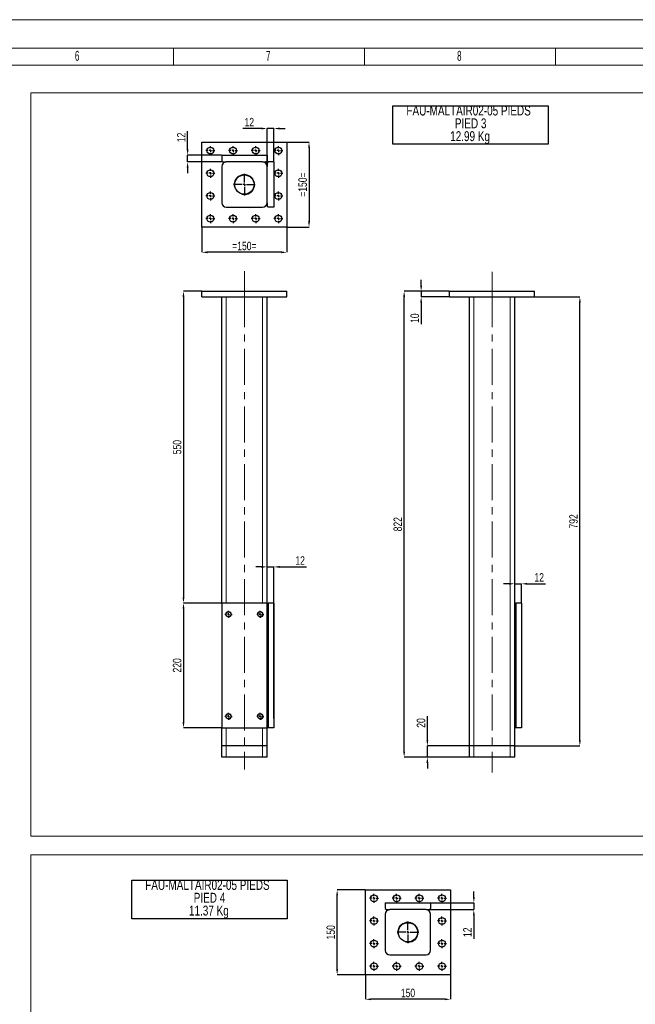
# Model space of a CAD drawing. Header units: millimetres. Extents: x 0 to 841, y 0 to 594.
# Tile 4 of 6: x 366 to 583, y 247 to 594. Entities that reach past the tile are written whole.
import ezdxf

# ---------------------------------------------------------------- set-up
doc = ezdxf.new("R2010")
doc.units = ezdxf.units.MM
doc.header["$PDSIZE"] = -1
doc.linetypes.add('CENTERX2', pattern=[20.32, 12.7, -2.54, 2.54, -2.54])
for name, color, linetype in [('COTES', 1, 'Continuous'), ('NOTES', 6, 'Continuous'), ('TRAIT-FINS', 9, 'Continuous'), ('TRAIT-MIXTES', 3, 'CENTERX2')]:
    doc.layers.add(name, color=color, linetype=linetype)
doc.layers.add('TRAIT-FORT', color=4, linetype='Continuous', lineweight=25)
doc.styles.add('SLDTEXTSTYLE0', font='TXT', dxfattribs={"width": 0.75})
doc.styles.add('SLDTEXTSTYLE1', font='TXT', dxfattribs={"width": 0.605})
doc.dimstyles.new('SLDDIMSTYLE4', dxfattribs={"dimtxt": 3, "dimasz": 2, "dimexe": 0, "dimexo": 0.0625, "dimgap": 0.75, "dimtad": 1, "dimlfac": 5, "dimrnd": 1e-09, "dimzin": 12, "dimdsep": 46, "dimtxsty": 'SLDTEXTSTYLE0', "dimsah": 1, "dimcen": 0.09, "dimadec": 0, "dimazin": 3, "dimtfac": 1, "dimtofl": 0, "dimtmove": 0, "dimatfit": 3, "dimfxl": 1, "dimfrac": 2, "dimtolj": 1, "dimtzin": 12, "dimarcsym": 0})
doc.dimstyles.new('SLDDIMSTYLE5', dxfattribs={"dimtxt": 3, "dimasz": 2, "dimexe": 0, "dimexo": 0.0625, "dimgap": 0.75, "dimtad": 1, "dimlfac": 5, "dimrnd": 1e-09, "dimzin": 12, "dimdsep": 46, "dimtxsty": 'SLDTEXTSTYLE0', "dimsah": 1, "dimcen": 0.09, "dimadec": 0, "dimazin": 3, "dimtfac": 1, "dimtmove": 0, "dimatfit": 0, "dimfxl": 1, "dimfrac": 2, "dimtolj": 1, "dimtzin": 12, "dimarcsym": 0})

# ---------------------------------------------------------------- blocks, each defined once
blk = doc.blocks.new('_D_27')
at = {"layer": 'COTES', "color": 0, "lineweight": -2, "transparency": 16777216}
for p, q in [((517.82, 498.14), (501.88, 498.14)), ((501.88, 335.74), (501.88, 496.14)), ((524.82, 333.74), (501.88, 333.74))]:
    blk.add_line(p, q, dxfattribs=at)
at = {"layer": 'COTES', "color": 0, "transparency": 16777216}
for points in [[(501.55, 496.14), (502.22, 496.14), (501.88, 498.14)], [(501.55, 335.74), (502.22, 335.74), (501.88, 333.74)]]:
    blk.add_solid(points, dxfattribs=at)
at = {"layer": 'Defpoints', "color": 0, "transparency": 16777216}
for p in [(501.88, 498.14), (517.88, 498.14), (524.88, 333.74)]:
    blk.add_point(p, dxfattribs=at)
at = {"layer": 'COTES', "color": 0, "transparency": 16777216, "insert": (498.13, 415.94), "char_height": 3, "attachment_point": 2, "rotation": 90, "style": 'SLDTEXTSTYLE0'}
blk.add_mtext('\\A1;822', dxfattribs=at)
blk = doc.blocks.new('_D_28')
at = {"layer": 'COTES', "color": 0, "lineweight": -2, "transparency": 16777216}
for p, q in [((547.95, 496.14), (563.88, 496.14)), ((563.88, 339.74), (563.88, 494.14)), ((540.95, 337.74), (563.88, 337.74))]:
    blk.add_line(p, q, dxfattribs=at)
at = {"layer": 'COTES', "color": 0, "transparency": 16777216}
for points in [[(563.55, 494.14), (564.22, 494.14), (563.88, 496.14)], [(563.55, 339.74), (564.22, 339.74), (563.88, 337.74)]]:
    blk.add_solid(points, dxfattribs=at)
at = {"layer": 'Defpoints', "color": 0, "transparency": 16777216}
for p in [(547.88, 496.14), (563.88, 496.14), (540.88, 337.74)]:
    blk.add_point(p, dxfattribs=at)
at = {"layer": 'COTES', "color": 0, "transparency": 16777216, "insert": (560.13, 416.94), "char_height": 3, "attachment_point": 2, "rotation": 90, "style": 'SLDTEXTSTYLE0'}
blk.add_mtext('\\A1;792', dxfattribs=at)
blk = doc.blocks.new('_D_29')
at = {"layer": 'COTES', "color": 0, "lineweight": -2, "transparency": 16777216}
for p, q in [((507.88, 500.14), (507.88, 502.14)), ((517.82, 498.14), (507.88, 498.14)), ((507.88, 498.14), (507.88, 496.14)), ((517.82, 496.14), (507.88, 496.14)), ((507.88, 494.14), (507.88, 486.57))]:
    blk.add_line(p, q, dxfattribs=at)
at = {"layer": 'COTES', "color": 0, "transparency": 16777216}
for points in [[(507.55, 500.14), (508.22, 500.14), (507.88, 498.14)], [(507.55, 494.14), (508.22, 494.14), (507.88, 496.14)]]:
    blk.add_solid(points, dxfattribs=at)
at = {"layer": 'Defpoints', "color": 0, "transparency": 16777216}
for p in [(507.88, 498.14), (517.88, 498.14), (517.88, 496.14)]:
    blk.add_point(p, dxfattribs=at)
at = {"layer": 'COTES', "color": 0, "transparency": 16777216, "insert": (504.13, 488.63), "char_height": 3, "attachment_point": 2, "rotation": 90, "style": 'SLDTEXTSTYLE0'}
blk.add_mtext('\\A1;10', dxfattribs=at)
blk = doc.blocks.new('_D_30')
at = {"layer": 'COTES', "color": 0, "lineweight": -2, "transparency": 16777216}
for p, q in [((510.07, 339.74), (510.07, 348.25)), ((524.82, 337.74), (510.07, 337.74)), ((510.07, 333.74), (510.07, 337.74)), ((524.82, 333.74), (510.07, 333.74)), ((510.07, 331.74), (510.07, 329.74))]:
    blk.add_line(p, q, dxfattribs=at)
at = {"layer": 'COTES', "color": 0, "transparency": 16777216}
for points in [[(509.74, 339.74), (510.4, 339.74), (510.07, 337.74)], [(509.74, 331.74), (510.4, 331.74), (510.07, 333.74)]]:
    blk.add_solid(points, dxfattribs=at)
at = {"layer": 'Defpoints', "color": 0, "transparency": 16777216}
for p in [(510.07, 337.74), (524.88, 337.74), (524.88, 333.74)]:
    blk.add_point(p, dxfattribs=at)
at = {"layer": 'COTES', "color": 0, "transparency": 16777216, "insert": (506.32, 345.82), "char_height": 3, "attachment_point": 2, "rotation": 90, "style": 'SLDTEXTSTYLE0'}
blk.add_mtext('\\A1;20', dxfattribs=at)
blk = doc.blocks.new('_D_31')
at = {"layer": 'COTES', "color": 0, "lineweight": -2, "transparency": 16777216}
for p, q in [((538.88, 394.92), (536.88, 394.92)), ((540.88, 388.2), (540.88, 394.92)), ((540.88, 394.92), (543.28, 394.92)), ((543.28, 388.2), (543.28, 394.92)), ((545.28, 394.92), (551.78, 394.92))]:
    blk.add_line(p, q, dxfattribs=at)
at = {"layer": 'COTES', "color": 0, "transparency": 16777216}
for points in [[(538.88, 395.25), (538.88, 394.58), (540.88, 394.92)], [(545.28, 395.25), (545.28, 394.58), (543.28, 394.92)]]:
    blk.add_solid(points, dxfattribs=at)
at = {"layer": 'Defpoints', "color": 0, "transparency": 16777216}
for p in [(543.28, 394.92), (540.88, 388.14), (543.28, 388.14)]:
    blk.add_point(p, dxfattribs=at)
at = {"layer": 'COTES', "color": 0, "transparency": 16777216, "insert": (549.53, 398.67), "char_height": 3, "attachment_point": 2, "style": 'SLDTEXTSTYLE0'}
blk.add_mtext('\\A1;12', dxfattribs=at)
blk = doc.blocks.new('SW_NOTE_8')
at = {"layer": 'NOTES', "color": 0}
for p, q in [((-0.05, -9.07), (-0.05, 4.4)), ((-0.05, 4.4), (54.78, 4.4)), ((54.78, 4.4), (54.78, -9.07)), ((54.78, -9.07), (-0.05, -9.07))]:
    blk.add_line(p, q, dxfattribs=at)
at = {"layer": 'NOTES', "color": 0, "char_height": 3.5, "attachment_point": 2, "style": 'SLDTEXTSTYLE0'}
for s, insert in [('FAU-MALTAIR02-05 PIEDS', (26.69, 4.51)), ('PIED 3', (27.42, -0.01)), ('12.99 Kg', (27.2, -4.54))]:
    blk.add_mtext(s, dxfattribs=dict(at, insert=insert))
blk = doc.blocks.new('_D_32')
at = {"layer": 'COTES', "color": 0, "lineweight": -2, "transparency": 16777216}
for p, q in [((430.45, 498.14), (424.03, 498.14)), ((424.03, 496.14), (424.03, 390.14)), ((437.45, 388.14), (424.03, 388.14))]:
    blk.add_line(p, q, dxfattribs=at)
at = {"layer": 'COTES', "color": 0, "transparency": 16777216}
for points in [[(423.69, 496.14), (424.36, 496.14), (424.03, 498.14)], [(423.69, 390.14), (424.36, 390.14), (424.03, 388.14)]]:
    blk.add_solid(points, dxfattribs=at)
at = {"layer": 'Defpoints', "color": 0, "transparency": 16777216}
for p in [(430.51, 498.14), (424.03, 388.14), (437.51, 388.14)]:
    blk.add_point(p, dxfattribs=at)
at = {"layer": 'COTES', "color": 0, "transparency": 16777216, "insert": (420.28, 443.14), "char_height": 3, "attachment_point": 2, "rotation": 90, "style": 'SLDTEXTSTYLE0'}
blk.add_mtext('\\A1;550', dxfattribs=at)
blk = doc.blocks.new('_D_33')
at = {"layer": 'COTES', "color": 0, "lineweight": -2, "transparency": 16777216}
for p, q in [((437.45, 388.14), (424.03, 388.14)), ((424.03, 386.14), (424.03, 346.14)), ((437.45, 344.14), (424.03, 344.14))]:
    blk.add_line(p, q, dxfattribs=at)
at = {"layer": 'COTES', "color": 0, "transparency": 16777216}
for points in [[(423.69, 386.14), (424.36, 386.14), (424.03, 388.14)], [(423.69, 346.14), (424.36, 346.14), (424.03, 344.14)]]:
    blk.add_solid(points, dxfattribs=at)
at = {"layer": 'Defpoints', "color": 0, "transparency": 16777216}
for p in [(437.51, 388.14), (424.03, 344.14), (437.51, 344.14)]:
    blk.add_point(p, dxfattribs=at)
at = {"layer": 'COTES', "color": 0, "transparency": 16777216, "insert": (420.28, 366.14), "char_height": 3, "attachment_point": 2, "rotation": 90, "style": 'SLDTEXTSTYLE0'}
blk.add_mtext('\\A1;220', dxfattribs=at)
blk = doc.blocks.new('_D_34')
at = {"layer": 'COTES', "color": 0, "lineweight": -2, "transparency": 16777216}
for p, q in [((451.51, 400.88), (449.51, 400.88)), ((453.51, 333.8), (453.51, 400.88)), ((453.51, 400.88), (455.91, 400.88)), ((455.91, 347.35), (455.91, 400.88)), ((457.91, 400.88), (467.43, 400.88))]:
    blk.add_line(p, q, dxfattribs=at)
at = {"layer": 'COTES', "color": 0, "transparency": 16777216}
for points in [[(451.51, 401.21), (451.51, 400.54), (453.51, 400.88)], [(457.91, 401.21), (457.91, 400.54), (455.91, 400.88)]]:
    blk.add_solid(points, dxfattribs=at)
at = {"layer": 'Defpoints', "color": 0, "transparency": 16777216}
for p in [(455.91, 400.88), (455.91, 347.29), (453.51, 333.74)]:
    blk.add_point(p, dxfattribs=at)
at = {"layer": 'COTES', "color": 0, "transparency": 16777216, "insert": (465.18, 404.63), "char_height": 3, "attachment_point": 2, "style": 'SLDTEXTSTYLE0'}
blk.add_mtext('\\A1;12', dxfattribs=at)
blk = doc.blocks.new('SW_CENTERMARKSYMBOL_22')
at = {"layer": 'TRAIT-MIXTES', "color": 0}
for p, q in [((-0.8, 0), (-1.25, 0)), ((0, 0), (-0.4, 0)), ((0, 0.8), (0, 1.25)), ((0, 0), (0, 0.4)), ((0, 0), (0, -0.4)), ((0, 0), (0.4, 0)), ((0.8, 0), (1.25, 0)), ((0, -0.8), (0, -1.25))]:
    blk.add_line(p, q, dxfattribs=at)
blk = doc.blocks.new('SW_CENTERMARKSYMBOL_23')
at = {"layer": 'TRAIT-MIXTES', "color": 0}
for p, q in [((-0.8, 0), (-1.25, 0)), ((0, 0), (-0.4, 0)), ((0, 0.8), (0, 1.25)), ((0, 0), (0, 0.4)), ((0, 0), (0, -0.4)), ((0, 0), (0.4, 0)), ((0.8, 0), (1.25, 0)), ((0, -0.8), (0, -1.25))]:
    blk.add_line(p, q, dxfattribs=at)
blk = doc.blocks.new('SW_CENTERMARKSYMBOL_24')
at = {"layer": 'TRAIT-MIXTES', "color": 0}
for p, q in [((-0.8, 0), (-1.25, 0)), ((0, 0), (-0.4, 0)), ((0, 0.8), (0, 1.25)), ((0, 0), (0, 0.4)), ((0, 0), (0, -0.4)), ((0, 0), (0.4, 0)), ((0.8, 0), (1.25, 0)), ((0, -0.8), (0, -1.25))]:
    blk.add_line(p, q, dxfattribs=at)
blk = doc.blocks.new('SW_CENTERMARKSYMBOL_25')
at = {"layer": 'TRAIT-MIXTES', "color": 0}
for p, q in [((-0.8, 0), (-1.25, 0)), ((0, 0), (-0.4, 0)), ((0, 0.8), (0, 1.25)), ((0, 0), (0, 0.4)), ((0, 0), (0, -0.4)), ((0, 0), (0.4, 0)), ((0.8, 0), (1.25, 0)), ((0, -0.8), (0, -1.25))]:
    blk.add_line(p, q, dxfattribs=at)
blk = doc.blocks.new('_D_35')
at = {"layer": 'COTES', "color": 0, "lineweight": -2, "transparency": 16777216}
for p, q in [((425.49, 548.16), (425.49, 554.66)), ((437.45, 546.16), (425.49, 546.16)), ((425.49, 543.76), (425.49, 546.16)), ((437.85, 543.76), (425.49, 543.76)), ((425.49, 541.76), (425.49, 539.76))]:
    blk.add_line(p, q, dxfattribs=at)
at = {"layer": 'COTES', "color": 0, "transparency": 16777216}
for points in [[(425.15, 548.16), (425.82, 548.16), (425.49, 546.16)], [(425.15, 541.76), (425.82, 541.76), (425.49, 543.76)]]:
    blk.add_solid(points, dxfattribs=at)
at = {"layer": 'Defpoints', "color": 0, "transparency": 16777216}
for p in [(425.49, 546.16), (437.51, 546.16), (437.91, 543.76)]:
    blk.add_point(p, dxfattribs=at)
at = {"layer": 'COTES', "color": 0, "transparency": 16777216, "insert": (421.74, 552.41), "char_height": 3, "attachment_point": 2, "rotation": 90, "style": 'SLDTEXTSTYLE0'}
blk.add_mtext('\\A1;12', dxfattribs=at)
blk = doc.blocks.new('_D_36')
at = {"layer": 'COTES', "color": 0, "lineweight": -2, "transparency": 16777216}
for p, q in [((451.51, 555.55), (445.01, 555.55)), ((453.51, 543.42), (453.51, 555.55)), ((455.91, 555.55), (453.51, 555.55)), ((455.91, 543.82), (455.91, 555.55)), ((457.91, 555.55), (459.91, 555.55))]:
    blk.add_line(p, q, dxfattribs=at)
at = {"layer": 'COTES', "color": 0, "transparency": 16777216}
for points in [[(451.51, 555.88), (451.51, 555.21), (453.51, 555.55)], [(457.91, 555.88), (457.91, 555.21), (455.91, 555.55)]]:
    blk.add_solid(points, dxfattribs=at)
at = {"layer": 'Defpoints', "color": 0, "transparency": 16777216}
for p in [(453.51, 555.55), (453.51, 543.36), (455.91, 543.76)]:
    blk.add_point(p, dxfattribs=at)
at = {"layer": 'COTES', "color": 0, "transparency": 16777216, "insert": (447.26, 559.3), "char_height": 3, "attachment_point": 2, "style": 'SLDTEXTSTYLE0'}
blk.add_mtext('\\A1;12', dxfattribs=at)
blk = doc.blocks.new('_D_37')
at = {"layer": 'COTES', "color": 0, "lineweight": -2, "transparency": 16777216}
for p, q in [((430.51, 520.7), (430.51, 511.87)), ((460.51, 520.7), (460.51, 511.87)), ((458.51, 511.87), (432.51, 511.87))]:
    blk.add_line(p, q, dxfattribs=at)
at = {"layer": 'COTES', "color": 0, "transparency": 16777216}
for points in [[(432.51, 512.2), (432.51, 511.53), (430.51, 511.87)], [(458.51, 512.2), (458.51, 511.53), (460.51, 511.87)]]:
    blk.add_solid(points, dxfattribs=at)
at = {"layer": 'Defpoints', "color": 0, "transparency": 16777216}
for p in [(430.51, 520.76), (460.51, 520.76), (430.51, 511.87)]:
    blk.add_point(p, dxfattribs=at)
at = {"layer": 'COTES', "color": 0, "transparency": 16777216, "insert": (445.51, 515.62), "char_height": 3, "attachment_point": 2, "style": 'SLDTEXTSTYLE0'}
blk.add_mtext('\\A1;=150=', dxfattribs=at)
blk = doc.blocks.new('_D_38')
at = {"layer": 'COTES', "color": 0, "lineweight": -2, "transparency": 16777216}
for p, q in [((460.58, 550.76), (468.32, 550.76)), ((468.32, 548.76), (468.32, 522.76)), ((460.58, 520.76), (468.32, 520.76))]:
    blk.add_line(p, q, dxfattribs=at)
at = {"layer": 'COTES', "color": 0, "transparency": 16777216}
for points in [[(467.99, 548.76), (468.66, 548.76), (468.32, 550.76)], [(467.99, 522.76), (468.66, 522.76), (468.32, 520.76)]]:
    blk.add_solid(points, dxfattribs=at)
at = {"layer": 'Defpoints', "color": 0, "transparency": 16777216}
for p in [(460.51, 550.76), (460.51, 520.76), (468.32, 520.76)]:
    blk.add_point(p, dxfattribs=at)
at = {"layer": 'COTES', "color": 0, "transparency": 16777216, "insert": (464.57, 535.76), "char_height": 3, "attachment_point": 2, "rotation": 90, "style": 'SLDTEXTSTYLE0'}
blk.add_mtext('\\A1;=150=', dxfattribs=at)
blk = doc.blocks.new('SW_CENTERMARKSYMBOL_26')
at = {"layer": 'TRAIT-MIXTES', "color": 0}
for p, q in [((0, 0.8), (0, 3.8)), ((-0.8, 0), (-3.8, 0)), ((0, 0), (-0.4, 0)), ((0, 0), (0, 0.4)), ((0, 0), (0, -0.4)), ((0, 0), (0.4, 0)), ((0.8, 0), (3.8, 0)), ((0, -0.8), (0, -3.8))]:
    blk.add_line(p, q, dxfattribs=at)
blk = doc.blocks.new('SW_CENTERMARKSYMBOL_27')
at = {"layer": 'TRAIT-MIXTES', "color": 0}
for p, q in [((-0.8, 0), (-1.6, 0)), ((0, 0), (-0.4, 0)), ((0, 0.8), (0, 1.6)), ((0, 0), (0, 0.4)), ((0, 0), (0, -0.4)), ((0, 0), (0.4, 0)), ((0.8, 0), (1.6, 0)), ((0, -0.8), (0, -1.6))]:
    blk.add_line(p, q, dxfattribs=at)
blk = doc.blocks.new('SW_CENTERMARKSYMBOL_28')
at = {"layer": 'TRAIT-MIXTES', "color": 0}
for p, q in [((-0.8, 0), (-1.6, 0)), ((0, 0), (-0.4, 0)), ((0, 0.8), (0, 1.6)), ((0, 0), (0, 0.4)), ((0, 0), (0, -0.4)), ((0, 0), (0.4, 0)), ((0.8, 0), (1.6, 0)), ((0, -0.8), (0, -1.6))]:
    blk.add_line(p, q, dxfattribs=at)
blk = doc.blocks.new('SW_CENTERMARKSYMBOL_29')
at = {"layer": 'TRAIT-MIXTES', "color": 0}
for p, q in [((-0.8, 0), (-1.6, 0)), ((0, 0), (-0.4, 0)), ((0, 0.8), (0, 1.6)), ((0, 0), (0, 0.4)), ((0, 0), (0, -0.4)), ((0, 0), (0.4, 0)), ((0.8, 0), (1.6, 0)), ((0, -0.8), (0, -1.6))]:
    blk.add_line(p, q, dxfattribs=at)
blk = doc.blocks.new('SW_CENTERMARKSYMBOL_30')
at = {"layer": 'TRAIT-MIXTES', "color": 0}
for p, q in [((-0.8, 0), (-1.6, 0)), ((0, 0), (-0.4, 0)), ((0, 0.8), (0, 1.6)), ((0, 0), (0, 0.4)), ((0, 0), (0, -0.4)), ((0, 0), (0.4, 0)), ((0.8, 0), (1.6, 0)), ((0, -0.8), (0, -1.6))]:
    blk.add_line(p, q, dxfattribs=at)
blk = doc.blocks.new('SW_CENTERMARKSYMBOL_31')
at = {"layer": 'TRAIT-MIXTES', "color": 0}
for p, q in [((-0.8, 0), (-1.6, 0)), ((0, 0), (-0.4, 0)), ((0, 0.8), (0, 1.6)), ((0, 0), (0, 0.4)), ((0, 0), (0, -0.4)), ((0, 0), (0.4, 0)), ((0.8, 0), (1.6, 0)), ((0, -0.8), (0, -1.6))]:
    blk.add_line(p, q, dxfattribs=at)
blk = doc.blocks.new('SW_CENTERMARKSYMBOL_32')
at = {"layer": 'TRAIT-MIXTES', "color": 0}
for p, q in [((-0.8, 0), (-1.6, 0)), ((0, 0), (-0.4, 0)), ((0, 0.8), (0, 1.6)), ((0, 0), (0, 0.4)), ((0, 0), (0, -0.4)), ((0, 0), (0.4, 0)), ((0.8, 0), (1.6, 0)), ((0, -0.8), (0, -1.6))]:
    blk.add_line(p, q, dxfattribs=at)
blk = doc.blocks.new('SW_CENTERMARKSYMBOL_33')
at = {"layer": 'TRAIT-MIXTES', "color": 0}
for p, q in [((-0.8, 0), (-1.6, 0)), ((0, 0), (-0.4, 0)), ((0, 0.8), (0, 1.6)), ((0, 0), (0, 0.4)), ((0, 0), (0, -0.4)), ((0, 0), (0.4, 0)), ((0.8, 0), (1.6, 0)), ((0, -0.8), (0, -1.6))]:
    blk.add_line(p, q, dxfattribs=at)
blk = doc.blocks.new('SW_CENTERMARKSYMBOL_34')
at = {"layer": 'TRAIT-MIXTES', "color": 0}
for p, q in [((-0.8, 0), (-1.6, 0)), ((0, 0), (-0.4, 0)), ((0, 0.8), (0, 1.6)), ((0, 0), (0, 0.4)), ((0, 0), (0, -0.4)), ((0, 0), (0.4, 0)), ((0.8, 0), (1.6, 0)), ((0, -0.8), (0, -1.6))]:
    blk.add_line(p, q, dxfattribs=at)
blk = doc.blocks.new('SW_CENTERMARKSYMBOL_35')
at = {"layer": 'TRAIT-MIXTES', "color": 0}
for p, q in [((-0.8, 0), (-1.6, 0)), ((0, 0), (-0.4, 0)), ((0, 0.8), (0, 1.6)), ((0, 0), (0, 0.4)), ((0, 0), (0, -0.4)), ((0, 0), (0.4, 0)), ((0.8, 0), (1.6, 0)), ((0, -0.8), (0, -1.6))]:
    blk.add_line(p, q, dxfattribs=at)
blk = doc.blocks.new('SW_CENTERMARKSYMBOL_36')
at = {"layer": 'TRAIT-MIXTES', "color": 0}
for p, q in [((-0.8, 0), (-1.6, 0)), ((0, 0), (-0.4, 0)), ((0, 0.8), (0, 1.6)), ((0, 0), (0, 0.4)), ((0, 0), (0, -0.4)), ((0, 0), (0.4, 0)), ((0.8, 0), (1.6, 0)), ((0, -0.8), (0, -1.6))]:
    blk.add_line(p, q, dxfattribs=at)
blk = doc.blocks.new('SW_CENTERMARKSYMBOL_37')
at = {"layer": 'TRAIT-MIXTES', "color": 0}
for p, q in [((-0.8, 0), (-1.6, 0)), ((0, 0), (-0.4, 0)), ((0, 0.8), (0, 1.6)), ((0, 0), (0, 0.4)), ((0, 0), (0, -0.4)), ((0, 0), (0.4, 0)), ((0.8, 0), (1.6, 0)), ((0, -0.8), (0, -1.6))]:
    blk.add_line(p, q, dxfattribs=at)
blk = doc.blocks.new('SW_CENTERMARKSYMBOL_38')
at = {"layer": 'TRAIT-MIXTES', "color": 0}
for p, q in [((-0.8, 0), (-1.6, 0)), ((0, 0), (-0.4, 0)), ((0, 0.8), (0, 1.6)), ((0, 0), (0, 0.4)), ((0, 0), (0, -0.4)), ((0, 0), (0.4, 0)), ((0.8, 0), (1.6, 0)), ((0, -0.8), (0, -1.6))]:
    blk.add_line(p, q, dxfattribs=at)
blk = doc.blocks.new('_D_49')
at = {"layer": 'COTES', "color": 0, "lineweight": -2, "transparency": 16777216}
for p, q in [((488.24, 256.89), (488.24, 248.32)), ((518.24, 256.89), (518.24, 248.32)), ((516.24, 248.32), (490.24, 248.32))]:
    blk.add_line(p, q, dxfattribs=at)
at = {"layer": 'COTES', "color": 0, "transparency": 16777216}
for points in [[(490.24, 248.66), (490.24, 247.99), (488.24, 248.32)], [(516.24, 248.66), (516.24, 247.99), (518.24, 248.32)]]:
    blk.add_solid(points, dxfattribs=at)
at = {"layer": 'Defpoints', "color": 0, "transparency": 16777216}
for p in [(488.24, 256.96), (518.24, 256.96), (488.24, 248.32)]:
    blk.add_point(p, dxfattribs=at)
at = {"layer": 'COTES', "color": 0, "transparency": 16777216, "insert": (503.24, 252.07), "char_height": 3, "attachment_point": 2, "style": 'SLDTEXTSTYLE0'}
blk.add_mtext('\\A1;150', dxfattribs=at)
blk = doc.blocks.new('_D_50')
at = {"layer": 'COTES', "color": 0, "lineweight": -2, "transparency": 16777216}
for p, q in [((488.17, 286.96), (478.24, 286.96)), ((478.24, 258.96), (478.24, 284.96)), ((488.17, 256.96), (478.24, 256.96))]:
    blk.add_line(p, q, dxfattribs=at)
at = {"layer": 'COTES', "color": 0, "transparency": 16777216}
for points in [[(477.9, 284.96), (478.57, 284.96), (478.24, 286.96)], [(477.9, 258.96), (478.57, 258.96), (478.24, 256.96)]]:
    blk.add_solid(points, dxfattribs=at)
at = {"layer": 'Defpoints', "color": 0, "transparency": 16777216}
for p in [(478.24, 286.96), (488.24, 286.96), (488.24, 256.96)]:
    blk.add_point(p, dxfattribs=at)
at = {"layer": 'COTES', "color": 0, "transparency": 16777216, "insert": (474.49, 271.96), "char_height": 3, "attachment_point": 2, "rotation": 90, "style": 'SLDTEXTSTYLE0'}
blk.add_mtext('\\A1;150', dxfattribs=at)
blk = doc.blocks.new('_D_51')
at = {"layer": 'COTES', "color": 0, "lineweight": -2, "transparency": 16777216}
for p, q in [((526.47, 284.36), (526.47, 286.36)), ((511.3, 282.36), (526.47, 282.36)), ((526.47, 282.36), (526.47, 279.96)), ((510.9, 279.96), (526.47, 279.96)), ((526.47, 277.96), (526.47, 269.71))]:
    blk.add_line(p, q, dxfattribs=at)
at = {"layer": 'COTES', "color": 0, "transparency": 16777216}
for points in [[(526.14, 284.36), (526.81, 284.36), (526.47, 282.36)], [(526.14, 277.96), (526.81, 277.96), (526.47, 279.96)]]:
    blk.add_solid(points, dxfattribs=at)
at = {"layer": 'Defpoints', "color": 0, "transparency": 16777216}
for p in [(511.24, 282.36), (510.84, 279.96), (526.47, 279.96)]:
    blk.add_point(p, dxfattribs=at)
at = {"layer": 'COTES', "color": 0, "transparency": 16777216, "insert": (522.72, 271.96), "char_height": 3, "attachment_point": 2, "rotation": 90, "style": 'SLDTEXTSTYLE0'}
blk.add_mtext('\\A1;12', dxfattribs=at)
blk = doc.blocks.new('SW_NOTE_18')
at = {"layer": 'NOTES', "color": 0}
for p, q in [((-0.01, -9.18), (-0.01, 4.42)), ((-0.01, 4.42), (54.82, 4.42)), ((54.82, 4.42), (54.82, -9.18)), ((54.82, -9.18), (-0.01, -9.18))]:
    blk.add_line(p, q, dxfattribs=at)
at = {"layer": 'NOTES', "color": 0, "char_height": 3.5, "attachment_point": 2, "style": 'SLDTEXTSTYLE0'}
for s, insert in [('FAU-MALTAIR02-05 PIEDS', (26.69, 4.51)), ('PIED 4', (27.42, -0.01)), ('11.37 Kg', (27.2, -4.54))]:
    blk.add_mtext(s, dxfattribs=dict(at, insert=insert))
blk = doc.blocks.new('SW_CENTERMARKSYMBOL_56')
at = {"layer": 'TRAIT-MIXTES', "color": 0}
for p, q in [((0, 0.8), (0, 3.8)), ((-0.8, 0), (-3.8, 0)), ((0, 0), (-0.4, 0)), ((0, 0), (0, 0.4)), ((0, 0), (0, -0.4)), ((0, 0), (0.4, 0)), ((0.8, 0), (3.8, 0)), ((0, -0.8), (0, -3.8))]:
    blk.add_line(p, q, dxfattribs=at)
blk = doc.blocks.new('SW_CENTERMARKSYMBOL_57')
at = {"layer": 'TRAIT-MIXTES', "color": 0}
for p, q in [((-0.8, 0), (-1.6, 0)), ((0, 0), (-0.4, 0)), ((0, 0.8), (0, 1.6)), ((0, 0), (0, 0.4)), ((0, 0), (0, -0.4)), ((0, 0), (0.4, 0)), ((0.8, 0), (1.6, 0)), ((0, -0.8), (0, -1.6))]:
    blk.add_line(p, q, dxfattribs=at)
blk = doc.blocks.new('SW_CENTERMARKSYMBOL_58')
at = {"layer": 'TRAIT-MIXTES', "color": 0}
for p, q in [((-0.8, 0), (-1.6, 0)), ((0, 0), (-0.4, 0)), ((0, 0.8), (0, 1.6)), ((0, 0), (0, 0.4)), ((0, 0), (0, -0.4)), ((0, 0), (0.4, 0)), ((0.8, 0), (1.6, 0)), ((0, -0.8), (0, -1.6))]:
    blk.add_line(p, q, dxfattribs=at)
blk = doc.blocks.new('SW_CENTERMARKSYMBOL_59')
at = {"layer": 'TRAIT-MIXTES', "color": 0}
for p, q in [((-0.8, 0), (-1.6, 0)), ((0, 0), (-0.4, 0)), ((0, 0.8), (0, 1.6)), ((0, 0), (0, 0.4)), ((0, 0), (0, -0.4)), ((0, 0), (0.4, 0)), ((0.8, 0), (1.6, 0)), ((0, -0.8), (0, -1.6))]:
    blk.add_line(p, q, dxfattribs=at)
blk = doc.blocks.new('SW_CENTERMARKSYMBOL_60')
at = {"layer": 'TRAIT-MIXTES', "color": 0}
for p, q in [((-0.8, 0), (-1.6, 0)), ((0, 0), (-0.4, 0)), ((0, 0.8), (0, 1.6)), ((0, 0), (0, 0.4)), ((0, 0), (0, -0.4)), ((0, 0), (0.4, 0)), ((0.8, 0), (1.6, 0)), ((0, -0.8), (0, -1.6))]:
    blk.add_line(p, q, dxfattribs=at)
blk = doc.blocks.new('SW_CENTERMARKSYMBOL_61')
at = {"layer": 'TRAIT-MIXTES', "color": 0}
for p, q in [((-0.8, 0), (-1.6, 0)), ((0, 0), (-0.4, 0)), ((0, 0.8), (0, 1.6)), ((0, 0), (0, 0.4)), ((0, 0), (0, -0.4)), ((0, 0), (0.4, 0)), ((0.8, 0), (1.6, 0)), ((0, -0.8), (0, -1.6))]:
    blk.add_line(p, q, dxfattribs=at)
blk = doc.blocks.new('SW_CENTERMARKSYMBOL_62')
at = {"layer": 'TRAIT-MIXTES', "color": 0}
for p, q in [((-0.8, 0), (-1.6, 0)), ((0, 0), (-0.4, 0)), ((0, 0.8), (0, 1.6)), ((0, 0), (0, 0.4)), ((0, 0), (0, -0.4)), ((0, 0), (0.4, 0)), ((0.8, 0), (1.6, 0)), ((0, -0.8), (0, -1.6))]:
    blk.add_line(p, q, dxfattribs=at)
blk = doc.blocks.new('SW_CENTERMARKSYMBOL_63')
at = {"layer": 'TRAIT-MIXTES', "color": 0}
for p, q in [((-0.8, 0), (-1.6, 0)), ((0, 0), (-0.4, 0)), ((0, 0.8), (0, 1.6)), ((0, 0), (0, 0.4)), ((0, 0), (0, -0.4)), ((0, 0), (0.4, 0)), ((0.8, 0), (1.6, 0)), ((0, -0.8), (0, -1.6))]:
    blk.add_line(p, q, dxfattribs=at)
blk = doc.blocks.new('SW_CENTERMARKSYMBOL_64')
at = {"layer": 'TRAIT-MIXTES', "color": 0}
for p, q in [((-0.8, 0), (-1.6, 0)), ((0, 0), (-0.4, 0)), ((0, 0.8), (0, 1.6)), ((0, 0), (0, 0.4)), ((0, 0), (0, -0.4)), ((0, 0), (0.4, 0)), ((0.8, 0), (1.6, 0)), ((0, -0.8), (0, -1.6))]:
    blk.add_line(p, q, dxfattribs=at)
blk = doc.blocks.new('SW_CENTERMARKSYMBOL_65')
at = {"layer": 'TRAIT-MIXTES', "color": 0}
for p, q in [((-0.8, 0), (-1.6, 0)), ((0, 0), (-0.4, 0)), ((0, 0.8), (0, 1.6)), ((0, 0), (0, 0.4)), ((0, 0), (0, -0.4)), ((0, 0), (0.4, 0)), ((0.8, 0), (1.6, 0)), ((0, -0.8), (0, -1.6))]:
    blk.add_line(p, q, dxfattribs=at)
blk = doc.blocks.new('SW_CENTERMARKSYMBOL_66')
at = {"layer": 'TRAIT-MIXTES', "color": 0}
for p, q in [((-0.8, 0), (-1.6, 0)), ((0, 0), (-0.4, 0)), ((0, 0.8), (0, 1.6)), ((0, 0), (0, 0.4)), ((0, 0), (0, -0.4)), ((0, 0), (0.4, 0)), ((0.8, 0), (1.6, 0)), ((0, -0.8), (0, -1.6))]:
    blk.add_line(p, q, dxfattribs=at)
blk = doc.blocks.new('SW_CENTERMARKSYMBOL_67')
at = {"layer": 'TRAIT-MIXTES', "color": 0}
for p, q in [((-0.8, 0), (-1.6, 0)), ((0, 0), (-0.4, 0)), ((0, 0.8), (0, 1.6)), ((0, 0), (0, 0.4)), ((0, 0), (0, -0.4)), ((0, 0), (0.4, 0)), ((0.8, 0), (1.6, 0)), ((0, -0.8), (0, -1.6))]:
    blk.add_line(p, q, dxfattribs=at)
blk = doc.blocks.new('SW_CENTERMARKSYMBOL_68')
at = {"layer": 'TRAIT-MIXTES', "color": 0}
for p, q in [((-0.8, 0), (-1.6, 0)), ((0, 0), (-0.4, 0)), ((0, 0.8), (0, 1.6)), ((0, 0), (0, 0.4)), ((0, 0), (0, -0.4)), ((0, 0), (0.4, 0)), ((0.8, 0), (1.6, 0)), ((0, -0.8), (0, -1.6))]:
    blk.add_line(p, q, dxfattribs=at)

msp = doc.modelspace()

# ---------------------------------------------------------------- linework, layer by layer
at = {"lineweight": 18}
for p, q in [((841.001, 593.9431), (0.001, 593.9431)), ((831.001, 583.9431), (10.001, 583.9431)), ((420.5012, 577.9431), (420.5012, 583.9431)), ((487.9179, 577.9431), (487.9179, 583.9431)), ((555.3346, 577.9431), (555.3346, 583.9431)), ((16.001, 577.9431), (825.001, 577.9431)), ((370.2269, 568.135), (691.0538, 568.135)), ((370.2269, 568.135), (370.2269, 305.8674)), ((370.2269, 305.8674), (691.0538, 305.8674)), ((370.2269, 299.2532), (691.0538, 299.2532)), ((370.2269, 299.2532), (370.2269, 20.9144))]:
    msp.add_line(p, q, dxfattribs=at)
at = {"layer": 'TRAIT-FINS', "lineweight": 18}
for p, q in [((439.1144, 388.1371), (439.1144, 496.1371)), ((451.9144, 388.1371), (451.9144, 496.1371)), ((526.4849, 337.7371), (526.4849, 496.1371)), ((539.2849, 337.7371), (539.2849, 496.1371)), ((439.1144, 383.8498), (439.1144, 384.4243)), ((451.9144, 383.8498), (451.9144, 384.4243)), ((439.1144, 347.8499), (439.1144, 348.4243)), ((451.9144, 347.8499), (451.9144, 348.4243)), ((439.1144, 337.7371), (439.1144, 344.1371)), ((451.9144, 337.7371), (451.9144, 344.1371)), ((439.1144, 333.7371), (439.1144, 337.7371)), ((451.9144, 333.7371), (451.9144, 337.7371)), ((526.4849, 333.7371), (526.4849, 337.7371)), ((539.2849, 333.7371), (539.2849, 337.7371))]:
    msp.add_line(p, q, dxfattribs=at)
for centre, radius in [((445.5144, 535.7607), 3.6), ((439.9144, 384.1371), 1), ((451.1144, 384.1371), 1), ((439.9144, 348.1371), 1), ((451.1144, 348.1371), 1), ((503.2358, 271.9553), 3.6)]:
    msp.add_arc(centre, radius, 255, 195, dxfattribs=at)
at = {"layer": 'TRAIT-FORT', "lineweight": 25}
for p, q in [((430.5144, 550.7607), (460.5144, 550.7607)), ((430.5144, 520.7607), (430.5144, 550.7607)), ((460.5144, 550.7607), (460.5144, 520.7607)), ((437.5144, 546.1607), (453.5144, 546.1607)), ((437.5144, 546.1607), (437.5144, 544.1607)), ((453.5144, 546.1607), (453.5144, 544.1607)), ((437.5144, 544.1607), (437.9144, 543.7607)), ((437.5144, 542.1607), (437.5144, 529.3607)), ((437.9144, 543.7607), (439.1144, 543.7607)), ((451.9144, 543.7607), (439.1144, 543.7607)), ((451.9144, 543.7607), (453.1144, 543.7607)), ((453.1144, 543.7607), (453.5144, 544.1607)), ((453.9144, 543.7607), (453.5144, 543.3607)), ((453.5144, 543.3607), (453.5144, 542.1607)), ((453.5144, 529.3607), (453.5144, 542.1607)), ((455.9144, 543.7607), (453.9144, 543.7607)), ((455.9144, 543.7607), (455.9144, 527.7607)), ((453.5144, 529.3607), (453.5144, 528.1607)), ((453.5144, 528.1607), (453.9144, 527.7607)), ((439.1144, 527.7607), (451.9144, 527.7607)), ((455.9144, 527.7607), (453.9144, 527.7607)), ((460.5144, 520.7607), (430.5144, 520.7607)), ((430.5144, 496.1371), (430.5144, 498.1371)), ((430.5144, 498.1371), (460.5144, 498.1371)), ((460.5144, 496.1371), (460.5144, 498.1371)), ((517.8849, 498.1371), (547.8849, 498.1371)), ((517.8849, 496.1371), (517.8849, 498.1371)), ((547.8849, 496.1371), (547.8849, 498.1371)), ((430.5144, 496.1371), (460.5144, 496.1371)), ((437.5144, 388.1371), (437.5144, 496.1371)), ((453.5144, 388.1371), (453.5144, 496.1371)), ((517.8849, 496.1371), (547.8849, 496.1371)), ((524.8849, 337.7371), (524.8849, 496.1371)), ((540.8849, 388.1371), (540.8849, 496.1371)), ((453.5144, 388.1371), (437.5144, 388.1371)), ((437.5144, 388.1371), (437.5144, 344.1371)), ((453.5144, 388.1371), (453.9144, 388.1371)), ((453.5144, 344.1371), (453.5144, 388.1371)), ((453.9144, 388.1371), (453.9144, 344.1371)), ((455.9144, 388.1371), (453.9144, 388.1371)), ((455.9144, 388.1371), (455.9144, 344.1371)), ((540.8849, 344.1371), (540.8849, 388.1371)), ((540.8849, 388.1371), (541.2849, 388.1371)), ((541.2849, 388.1371), (541.2849, 344.1371)), ((543.2849, 388.1371), (541.2849, 388.1371)), ((543.2849, 388.1371), (543.2849, 344.1371)), ((437.5144, 344.1371), (453.5144, 344.1371)), ((437.5144, 337.7371), (437.5144, 344.1371)), ((453.9144, 344.1371), (453.5144, 344.1371)), ((453.5144, 337.7371), (453.5144, 344.1371)), ((455.9144, 344.1371), (453.9144, 344.1371)), ((541.2849, 344.1371), (540.8849, 344.1371)), ((540.8849, 337.7371), (540.8849, 344.1371)), ((543.2849, 344.1371), (541.2849, 344.1371)), ((437.5144, 333.7371), (437.5144, 337.7371)), ((439.1144, 337.7371), (437.5144, 337.7371)), ((451.9144, 337.7371), (439.1144, 337.7371)), ((453.5144, 337.7371), (451.9144, 337.7371)), ((453.5144, 333.7371), (453.5144, 337.7371)), ((524.8849, 333.7371), (524.8849, 337.7371)), ((526.4849, 337.7371), (524.8849, 337.7371)), ((539.2849, 337.7371), (526.4849, 337.7371)), ((540.8849, 337.7371), (539.2849, 337.7371)), ((540.8849, 333.7371), (540.8849, 337.7371)), ((439.1144, 333.7371), (437.5144, 333.7371)), ((451.9144, 333.7371), (439.1144, 333.7371)), ((453.5144, 333.7371), (451.9144, 333.7371)), ((526.4849, 333.7371), (524.8849, 333.7371)), ((539.2849, 333.7371), (526.4849, 333.7371)), ((540.8849, 333.7371), (539.2849, 333.7371)), ((488.2358, 256.9553), (488.2358, 286.9553)), ((488.2358, 286.9553), (518.2358, 286.9553)), ((518.2358, 286.9553), (518.2358, 256.9553)), ((495.2358, 282.3553), (495.2358, 280.3553)), ((495.2358, 282.3553), (511.2358, 282.3553)), ((511.2358, 282.3553), (511.2358, 280.3553)), ((495.2358, 280.3553), (495.6358, 279.9553)), ((495.2358, 278.3553), (495.2358, 265.5553)), ((495.6358, 279.9553), (496.8358, 279.9553)), ((509.6358, 279.9553), (496.8358, 279.9553)), ((509.6358, 279.9553), (510.8358, 279.9553)), ((510.8358, 279.9553), (511.2358, 280.3553)), ((511.2358, 265.5553), (511.2358, 278.3553)), ((496.8358, 263.9553), (509.6358, 263.9553)), ((518.2358, 256.9553), (488.2358, 256.9553))]:
    msp.add_line(p, q, dxfattribs=at)
for centre, radius in [((433.5144, 547.7607), 1.2), ((441.5144, 547.7607), 1.2), ((449.5144, 547.7607), 1.2), ((457.5144, 547.7607), 1.2), ((433.5144, 539.7607), 1.2), ((445.5144, 535.7607), 3.4), ((457.5144, 539.7607), 1.2), ((433.5144, 531.7607), 1.2), ((457.5144, 531.7607), 1.2), ((433.5144, 523.7607), 1.2), ((441.5144, 523.7607), 1.2), ((449.5144, 523.7607), 1.2), ((457.5144, 523.7607), 1.2), ((439.9144, 384.1371), 0.85), ((451.1144, 384.1371), 0.85), ((439.9144, 348.1371), 0.85), ((451.1144, 348.1371), 0.85), ((491.2358, 283.9553), 1.2), ((499.2358, 283.9553), 1.2), ((507.2358, 283.9553), 1.2), ((515.2358, 283.9553), 1.2), ((491.2358, 275.9553), 1.2), ((503.2358, 271.9553), 3.4), ((515.2358, 275.9553), 1.2), ((491.2358, 267.9553), 1.2), ((515.2358, 267.9553), 1.2), ((491.2358, 259.9553), 1.2), ((499.2358, 259.9553), 1.2), ((507.2358, 259.9553), 1.2), ((515.2358, 259.9553), 1.2)]:
    msp.add_circle(centre, radius, dxfattribs=at)
for centre, start, end in [((439.1144, 542.1607), 90, 180), ((451.9144, 542.1607), 0, 90), ((439.1144, 529.3607), 180, 270), ((451.9144, 529.3607), 270, 0), ((496.8358, 278.3553), 90, 180), ((509.6358, 278.3553), 0, 90), ((496.8358, 265.5553), 180, 270), ((509.6358, 265.5553), 270, 0)]:
    msp.add_arc(centre, 1.6, start, end, dxfattribs=at)
at = {"layer": 'TRAIT-MIXTES', "lineweight": 18}
for p, q in [((445.5144, 505.228), (445.5144, 498.1371)), ((532.8849, 504.9672), (532.8849, 498.1371)), ((445.5144, 498.1371), (445.5144, 329.4138)), ((532.8849, 498.1371), (532.8849, 328.3156))]:
    msp.add_line(p, q, dxfattribs=at)

# ---------------------------------------------------------------- block references
at = {"layer": 'NOTES'}
for name, p in [('SW_NOTE_8', (497.9403, 559.1379)), ('SW_NOTE_18', (405.7888, 285.9167))]:
    msp.add_blockref(name, p, dxfattribs=at)
at = {"layer": 'TRAIT-MIXTES'}
for name, p in [('SW_CENTERMARKSYMBOL_34', (433.5144, 547.7607)), ('SW_CENTERMARKSYMBOL_33', (441.5144, 547.7607)), ('SW_CENTERMARKSYMBOL_32', (449.5144, 547.7607)), ('SW_CENTERMARKSYMBOL_31', (457.5144, 547.7607)), ('SW_CENTERMARKSYMBOL_35', (433.5144, 539.7607)), ('SW_CENTERMARKSYMBOL_26', (445.5144, 535.7607)), ('SW_CENTERMARKSYMBOL_30', (457.5144, 539.7607)), ('SW_CENTERMARKSYMBOL_36', (433.5144, 531.7607)), ('SW_CENTERMARKSYMBOL_29', (457.5144, 531.7607)), ('SW_CENTERMARKSYMBOL_37', (433.5144, 523.7607)), ('SW_CENTERMARKSYMBOL_38', (441.5144, 523.7607)), ('SW_CENTERMARKSYMBOL_27', (449.5144, 523.7607)), ('SW_CENTERMARKSYMBOL_28', (457.5144, 523.7607)), ('SW_CENTERMARKSYMBOL_24', (439.9144, 384.1371)), ('SW_CENTERMARKSYMBOL_22', (451.1144, 384.1371)), ('SW_CENTERMARKSYMBOL_25', (439.9144, 348.1371)), ('SW_CENTERMARKSYMBOL_23', (451.1144, 348.1371)), ('SW_CENTERMARKSYMBOL_61', (491.2358, 283.9553)), ('SW_CENTERMARKSYMBOL_60', (499.2358, 283.9553)), ('SW_CENTERMARKSYMBOL_59', (507.2358, 283.9553)), ('SW_CENTERMARKSYMBOL_58', (515.2358, 283.9553)), ('SW_CENTERMARKSYMBOL_62', (491.2358, 275.9553)), ('SW_CENTERMARKSYMBOL_56', (503.2358, 271.9553)), ('SW_CENTERMARKSYMBOL_57', (515.2358, 275.9553)), ('SW_CENTERMARKSYMBOL_63', (491.2358, 267.9553)), ('SW_CENTERMARKSYMBOL_68', (515.2358, 267.9553)), ('SW_CENTERMARKSYMBOL_64', (491.2358, 259.9553)), ('SW_CENTERMARKSYMBOL_65', (499.2358, 259.9553)), ('SW_CENTERMARKSYMBOL_66', (507.2358, 259.9553)), ('SW_CENTERMARKSYMBOL_67', (515.2358, 259.9553))]:
    msp.add_blockref(name, p, dxfattribs=at)

# ---------------------------------------------------------------- texts
at = {"layer": 'NOTES', "char_height": 3.5, "attachment_point": 1, "style": 'SLDTEXTSTYLE1'}
for s, insert in [('6', (385.7262, 582.9437)), ('7', (453.1429, 582.9437)), ('8', (520.5596, 582.9437))]:
    msp.add_mtext(s, dxfattribs=dict(at, insert=insert))

# ---------------------------------------------------------------- dimensions: what is measured, and where the dimension line sits
at = {"layer": 'COTES'}
for base, p1, p2, angle, dimstyle, picture, middle in [((453.5144, 555.547), (455.9144, 543.7607), (453.5144, 543.3607), 0, 'SLDDIMSTYLE5', '_D_36', (447.2644, 555.547)), ((425.4851, 546.1607), (437.9144, 543.7607), (437.5144, 546.1607), 90, 'SLDDIMSTYLE5', '_D_35', (425.4851, 552.4107)), ((507.8849, 498.1371), (517.8849, 496.1371), (517.8849, 498.1371), 90, 'SLDDIMSTYLE5', '_D_29', (507.8849, 488.6276)), ((424.0251, 388.1371), (430.5144, 498.1371), (437.5144, 388.1371), 90, 'SLDDIMSTYLE4', '_D_32', (424.0251, 443.1371)), ((501.8849, 498.1371), (524.8849, 333.7371), (517.8849, 498.1371), 90, 'SLDDIMSTYLE4', '_D_27', (501.8849, 415.9371)), ((563.8849, 496.1371), (540.8849, 337.7371), (547.8849, 496.1371), 90, 'SLDDIMSTYLE4', '_D_28', (563.8849, 416.9371)), ((424.0251, 344.1371), (437.5144, 388.1371), (437.5144, 344.1371), 90, 'SLDDIMSTYLE4', '_D_33', (424.0251, 366.1371)), ((510.0703, 337.7371), (524.8849, 333.7371), (524.8849, 337.7371), 90, 'SLDDIMSTYLE5', '_D_30', (510.0703, 345.8161)), ((478.2358, 286.9553), (488.2358, 256.9553), (488.2358, 286.9553), 90, 'SLDDIMSTYLE4', '_D_50', (478.2358, 271.9553)), ((526.4737, 279.9553), (511.2358, 282.3553), (510.8358, 279.9553), 90, 'SLDDIMSTYLE5', '_D_51', (526.4737, 271.9553))]:
    dim = msp.add_linear_dim(base=base, p1=p1, p2=p2, angle=angle, dimstyle=dimstyle, dxfattribs=at)
    dim.commit()
    dim.dimension.update_dxf_attribs({"geometry": picture, "text_midpoint": middle, "dimtype": 160})
for base, p1, p2, angle, picture, middle in [((468.3244, 520.7607), (460.5144, 550.7607), (460.5144, 520.7607), 90, '_D_38', (468.3244, 535.7607)), ((430.5144, 511.8678), (460.5144, 520.7607), (430.5144, 520.7607), 0, '_D_37', (445.5144, 511.8678))]:
    dim = msp.add_linear_dim(base=base, p1=p1, p2=p2, angle=angle, text='=<>=', dimstyle='SLDDIMSTYLE4', dxfattribs=at)
    dim.commit()
    dim.dimension.update_dxf_attribs({"geometry": picture, "text_midpoint": middle, "dimtype": 160})
for base, p1, p2, dimstyle, picture, middle in [((455.9144, 400.8783), (453.5144, 333.7371), (455.9144, 347.2871), 'SLDDIMSTYLE5', '_D_34', (465.1812, 400.8783)), ((543.2849, 394.918), (540.8849, 388.1371), (543.2849, 388.1371), 'SLDDIMSTYLE5', '_D_31', (549.5349, 394.918)), ((488.2358, 248.3229), (518.2358, 256.9553), (488.2358, 256.9553), 'SLDDIMSTYLE4', '_D_49', (503.2358, 248.3229))]:
    dim = msp.add_linear_dim(base=base, p1=p1, p2=p2, dimstyle=dimstyle, dxfattribs=at)
    dim.commit()
    dim.dimension.update_dxf_attribs({"geometry": picture, "text_midpoint": middle, "dimtype": 160})

doc.saveas('drawing.dxf')
